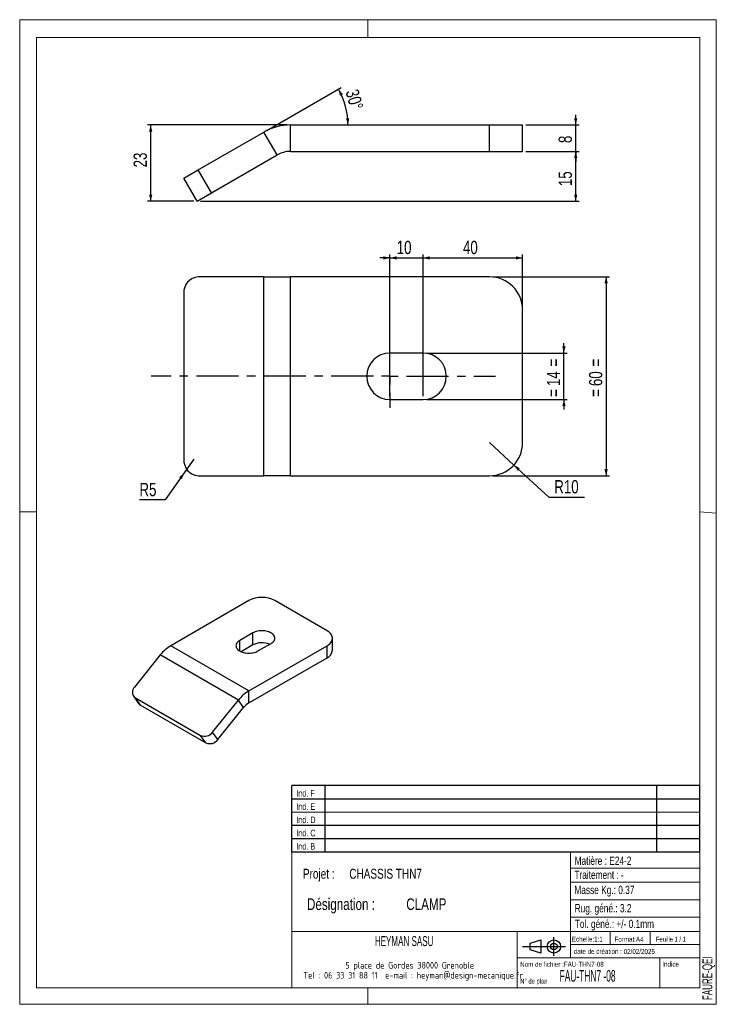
# Model space of a CAD drawing. Header units: millimetres. Extents: x 0 to 210, y 0 to 297.
import ezdxf

# ---------------------------------------------------------------- set-up
doc = ezdxf.new("R2010")
doc.units = ezdxf.units.MM
doc.linetypes.add('CENTERX2', pattern=[20.32, 12.7, -2.54, 2.54, -2.54])
for name, color, linetype in [('COTES', 1, 'Continuous'), ('NOTES', 6, 'Continuous'), ('TRAIT-MIXTES', 3, 'CENTERX2')]:
    doc.layers.add(name, color=color, linetype=linetype)
doc.layers.add('TRAIT-FORT', color=4, linetype='Continuous', lineweight=25)
doc.styles.add('SLDTEXTSTYLE0', font='TXT', dxfattribs={"width": 0.75})
doc.styles.add('SLDTEXTSTYLE1', font='TXT', dxfattribs={"width": 0.605})
doc.styles.add('SLDTEXTSTYLE2', font='TXT', dxfattribs={"width": 0.692308})
doc.styles.add('SLDTEXTSTYLE3', font='TXT', dxfattribs={"width": 0.7})
doc.styles.add('SLDTEXTSTYLE4', font='TXT', dxfattribs={"width": 0.54034})
doc.styles.add('SLDTEXTSTYLE5', font='ISOCP3', dxfattribs={"width": 0.96})
doc.dimstyles.new('SLDDIMSTYLE0', dxfattribs={"dimtxt": 4, "dimasz": 2, "dimexe": 0, "dimexo": 0.0625, "dimgap": 1, "dimtad": 1, "dimdec": 1, "dimrnd": 1e-09, "dimzin": 12, "dimdsep": 46, "dimtxsty": 'SLDTEXTSTYLE0', "dimsah": 1, "dimcen": 0.09, "dimadec": 0, "dimazin": 3, "dimtfac": 1, "dimtdec": 1, "dimtmove": 0, "dimatfit": 0, "dimfxl": 1, "dimfrac": 2, "dimtolj": 1, "dimtzin": 12, "dimarcsym": 0})
doc.dimstyles.new('SLDDIMSTYLE1', dxfattribs={"dimtxt": 4, "dimasz": 2, "dimexe": 0, "dimexo": 0.0625, "dimgap": 1, "dimtad": 1, "dimdec": 1, "dimrnd": 1e-09, "dimzin": 12, "dimdsep": 46, "dimtxsty": 'SLDTEXTSTYLE0', "dimsah": 1, "dimcen": 0.09, "dimadec": 0, "dimazin": 3, "dimtfac": 1, "dimtdec": 1, "dimtofl": 0, "dimtmove": 0, "dimatfit": 3, "dimfxl": 1, "dimfrac": 2, "dimtolj": 1, "dimtzin": 12, "dimarcsym": 0})
doc.dimstyles.new('SLDDIMSTYLE2', dxfattribs={"dimtxt": 4, "dimasz": 2, "dimexe": 0, "dimexo": 0.0625, "dimgap": 1, "dimtad": 1, "dimdec": 4, "dimzin": 12, "dimdsep": 46, "dimtxsty": 'SLDTEXTSTYLE0', "dimsah": 1, "dimcen": 0.09, "dimazin": 3, "dimtfac": 1, "dimtofl": 0, "dimtmove": 0, "dimatfit": 3, "dimfxl": 1, "dimfrac": 2, "dimtolj": 1, "dimtzin": 12, "dimarcsym": 0})
doc.dimstyles.new('SLDDIMSTYLE3', dxfattribs={"dimtxt": 4, "dimasz": 2, "dimexe": 0, "dimexo": 0.0625, "dimgap": 1, "dimtad": 0, "dimtih": 1, "dimtoh": 1, "dimdec": 1, "dimrnd": 1e-09, "dimzin": 12, "dimdsep": 46, "dimtxsty": 'SLDTEXTSTYLE0', "dimsah": 1, "dimcen": 0, "dimadec": 0, "dimazin": 3, "dimtfac": 1, "dimtdec": 1, "dimtofl": 0, "dimtmove": 0, "dimatfit": 3, "dimfxl": 1, "dimfrac": 2, "dimtolj": 1, "dimtzin": 12, "dimarcsym": 0})

# ---------------------------------------------------------------- blocks, each defined once
blk = doc.blocks.new('Bloc2')
for p, q in [((2.32, 3.8), (5.55, 4.8)), ((2.32, 1.8), (2.32, 3.8)), ((5.55, 4.8), (5.55, 0.8)), ((9.48, 0), (9.48, 5.6)), ((0, 2.8), (12.98, 2.8)), ((5.55, 0.8), (2.32, 1.8))]:
    blk.add_line(p, q)
for radius in [2, 1]:
    blk.add_circle((9.48, 2.8), radius)
blk = doc.blocks.new('TAB MODIFS')
for p, q in [((123, 20), (0, 20)), ((0, 0), (0, 20)), ((10, 20), (10, 0)), ((110, 20), (110, 0)), ((123, 0), (123, 20)), ((0, 16), (123, 16)), ((0, 8), (123, 8)), ((0, 4), (123, 4)), ((0, 0), (123, 0))]:
    blk.add_line(p, q)
at = {"color": 7, "linetype": 'Continuous', "lineweight": 18}
blk.add_line((0, 12), (123, 12), dxfattribs=at)
at = {"color": 7}
for tag in ['AUTOATTR0', 'AUTOATTR1', 'AUTOATTR2', 'AUTOATTR3', 'AUTOATTR4', 'AUTOATTR5', 'AUTOATTR6', 'AUTOATTR7', 'AUTOATTR8', 'AUTOATTR9']:
    blk.add_attdef(tag, (0, 0), '', height=1, dxfattribs=at)
at = {"layer": 'NOTES', "color": 211, "char_height": 2, "attachment_point": 1, "style": 'SLDTEXTSTYLE0'}
for s, insert in [('Ind. F', (1.36, 18.66)), ('Ind. E', (1.36, 14.66)), ('Ind. D', (1.36, 10.66)), ('Ind. C', (1.36, 6.66)), ('Ind. B', (1.36, 2.66))]:
    blk.add_mtext(s, dxfattribs=dict(at, insert=insert))
blk = doc.blocks.new('SW_NOTE_0')
at = {"layer": 'NOTES', "color": 0, "char_height": 3.5, "attachment_point": 1, "style": 'SLDTEXTSTYLE0'}
for s, insert in [('Désignation :', (0, 4.51)), ('CLAMP', (29.93, 4.51))]:
    blk.add_mtext(s, dxfattribs=dict(at, insert=insert))
blk = doc.blocks.new('SW_NOTE_1')
at = {"layer": 'NOTES', "color": 0, "char_height": 3, "attachment_point": 1, "style": 'SLDTEXTSTYLE0'}
for s, insert in [('Projet :', (0, 3.87)), ('CHASSIS THN7', (13.98, 3.87))]:
    blk.add_mtext(s, dxfattribs=dict(at, insert=insert))
blk = doc.blocks.new('SW_NOTE_2')
at = {"layer": 'NOTES', "color": 0, "char_height": 2, "attachment_point": 2, "style": 'SLDTEXTSTYLE5'}
for s, insert in [('5 place de Gordes 38000 Grenoble', (20.94, 2.58)), ('Tel : 06 33 31 88 11  e-mail : heyman@design-mecanique.fr', (22, -0.42))]:
    blk.add_mtext(s, dxfattribs=dict(at, insert=insert))
blk = doc.blocks.new('_D')
at = {"layer": 'COTES', "color": 1, "transparency": 16777216}
for p, q in [((167.6, 265.26), (167.6, 268.26)), ((152.6, 265.26), (168.6, 265.26)), ((167.6, 257.26), (167.6, 265.26)), ((152.6, 257.26), (168.6, 257.26)), ((167.6, 257.26), (167.6, 254.26))]:
    blk.add_line(p, q, dxfattribs=at)
for points in [[(167.6, 265.26), (168.1, 267.26), (167.1, 267.26)], [(167.6, 257.26), (167.1, 255.26), (168.1, 255.26)]]:
    blk.add_solid(points, dxfattribs=at)
at = {"layer": 'COTES', "color": 1, "transparency": 16777216, "insert": (162.44, 259.78), "char_height": 4, "attachment_point": 1, "rotation": 90, "style": 'SLDTEXTSTYLE0'}
blk.add_mtext('8', dxfattribs=at)
blk = doc.blocks.new('_D_1')
at = {"layer": 'COTES', "color": 1, "transparency": 16777216}
for p, q in [((80.6, 265.26), (38.47, 265.26)), ((39.47, 242.26), (39.47, 265.26)), ((52.47, 242.26), (38.47, 242.26))]:
    blk.add_line(p, q, dxfattribs=at)
for points in [[(39.47, 265.26), (38.97, 263.26), (39.97, 263.26)], [(39.47, 242.26), (39.97, 244.26), (38.97, 244.26)]]:
    blk.add_solid(points, dxfattribs=at)
at = {"layer": 'COTES', "color": 1, "transparency": 16777216, "insert": (34.31, 252.45), "char_height": 4, "attachment_point": 1, "rotation": 90, "style": 'SLDTEXTSTYLE0'}
blk.add_mtext('23', dxfattribs=at)
blk = doc.blocks.new('_D_2')
at = {"layer": 'COTES', "color": 1, "transparency": 16777216}
blk.add_line((74.46, 263.62), (96.91, 276.58), dxfattribs=at)
blk.add_arc((77.31, 265.26), 21.64, 360, 30, dxfattribs=at)
for points in [[(96.05, 276.08), (96.52, 274.07), (97.41, 274.53)], [(98.95, 265.26), (99.35, 267.28), (98.35, 267.24)]]:
    blk.add_solid(points, dxfattribs=at)
at = {"layer": 'COTES', "color": 1, "transparency": 16777216, "insert": (102.02, 276.37), "char_height": 4, "attachment_point": 1, "rotation": 285.6699, "style": 'SLDTEXTSTYLE0'}
blk.add_mtext('30°', dxfattribs=at)
blk = doc.blocks.new('_D_3')
at = {"layer": 'COTES', "color": 1, "transparency": 16777216}
for p, q in [((152.6, 257.26), (168.6, 257.26)), ((167.6, 242.26), (167.6, 257.26)), ((54.47, 242.26), (168.6, 242.26))]:
    blk.add_line(p, q, dxfattribs=at)
for points in [[(167.6, 257.26), (167.1, 255.26), (168.1, 255.26)], [(167.6, 242.26), (168.1, 244.26), (167.1, 244.26)]]:
    blk.add_solid(points, dxfattribs=at)
at = {"layer": 'COTES', "color": 1, "transparency": 16777216, "insert": (162.44, 246.8), "char_height": 4, "attachment_point": 1, "rotation": 90, "style": 'SLDTEXTSTYLE0'}
blk.add_mtext('15', dxfattribs=at)
blk = doc.blocks.new('_D_4')
at = {"layer": 'COTES', "color": 1, "transparency": 16777216}
for p, q in [((164.05, 196.43), (164.05, 199.43)), ((122.6, 196.43), (165.05, 196.43)), ((164.05, 182.43), (164.05, 196.43)), ((122.6, 182.43), (165.05, 182.43)), ((164.05, 182.43), (164.05, 179.43))]:
    blk.add_line(p, q, dxfattribs=at)
for points in [[(164.05, 196.43), (164.55, 198.43), (163.55, 198.43)], [(164.05, 182.43), (163.55, 180.43), (164.55, 180.43)]]:
    blk.add_solid(points, dxfattribs=at)
at = {"layer": 'COTES', "color": 1, "transparency": 16777216, "char_height": 4, "attachment_point": 1, "rotation": 90, "style": 'SLDTEXTSTYLE0'}
for s, insert in [('=', (158.9, 192.39)), ('14', (158.9, 186.48)), ('=', (158.9, 183.24))]:
    blk.add_mtext(s, dxfattribs=dict(at, insert=insert))
blk = doc.blocks.new('_D_5')
at = {"layer": 'COTES', "color": 1, "transparency": 16777216}
for p, q in [((111.6, 183.43), (111.6, 226.14)), ((121.6, 183.43), (121.6, 226.14)), ((111.6, 225.14), (108.6, 225.14)), ((111.6, 225.14), (121.6, 225.14)), ((121.6, 225.14), (124.6, 225.14))]:
    blk.add_line(p, q, dxfattribs=at)
for points in [[(111.6, 225.14), (109.6, 225.64), (109.6, 224.64)], [(121.6, 225.14), (123.6, 224.64), (123.6, 225.64)]]:
    blk.add_solid(points, dxfattribs=at)
at = {"layer": 'COTES', "color": 1, "transparency": 16777216, "insert": (113.64, 230.3), "char_height": 4, "attachment_point": 1, "style": 'SLDTEXTSTYLE0'}
blk.add_mtext('10', dxfattribs=at)
blk = doc.blocks.new('_D_6')
at = {"layer": 'COTES', "color": 1, "transparency": 16777216}
for p, q in [((142.6, 219.43), (177.77, 219.43)), ((176.77, 219.43), (176.77, 159.43)), ((142.6, 159.43), (177.77, 159.43))]:
    blk.add_line(p, q, dxfattribs=at)
for points in [[(176.77, 219.43), (176.27, 217.43), (177.27, 217.43)], [(176.77, 159.43), (177.27, 161.43), (176.27, 161.43)]]:
    blk.add_solid(points, dxfattribs=at)
at = {"layer": 'COTES', "color": 1, "transparency": 16777216, "char_height": 4, "attachment_point": 1, "rotation": 90, "style": 'SLDTEXTSTYLE0'}
for s, insert in [('=', (171.61, 192.39)), ('60', (171.61, 186.48)), ('=', (171.61, 183.24))]:
    blk.add_mtext(s, dxfattribs=dict(at, insert=insert))
blk = doc.blocks.new('_D_7')
at = {"layer": 'COTES', "color": 1, "transparency": 16777216}
for p, q in [((141.6, 169.43), (148.96, 162.67)), ((148.96, 162.67), (159.54, 152.96)), ((159.54, 152.96), (170.28, 152.96))]:
    blk.add_line(p, q, dxfattribs=at)
blk.add_solid([(148.96, 162.67), (150.1, 160.95), (150.78, 161.69)], dxfattribs=at)
at = {"layer": 'COTES', "color": 1, "transparency": 16777216, "insert": (161.13, 158.12), "char_height": 4, "attachment_point": 1, "style": 'SLDTEXTSTYLE0'}
blk.add_mtext('R10', dxfattribs=at)
blk = doc.blocks.new('_D_8')
at = {"layer": 'COTES', "color": 1, "transparency": 16777216}
for p, q in [((52.46, 164.43), (49.6, 160.33)), ((49.6, 160.33), (43.87, 152.12)), ((43.87, 152.12), (36.08, 152.12))]:
    blk.add_line(p, q, dxfattribs=at)
blk.add_solid([(49.6, 160.33), (48.04, 158.98), (48.86, 158.41)], dxfattribs=at)
at = {"layer": 'COTES', "color": 1, "transparency": 16777216, "insert": (36.08, 157.27), "char_height": 4, "attachment_point": 1, "style": 'SLDTEXTSTYLE0'}
blk.add_mtext('R5', dxfattribs=at)
blk = doc.blocks.new('_D_9')
at = {"layer": 'COTES', "color": 1, "transparency": 16777216}
for p, q in [((111.6, 199.93), (111.6, 226.14)), ((151.6, 210.43), (151.6, 226.14)), ((111.6, 225.14), (151.6, 225.14))]:
    blk.add_line(p, q, dxfattribs=at)
for points in [[(111.6, 225.14), (113.6, 224.64), (113.6, 225.64)], [(151.6, 225.14), (149.6, 225.64), (149.6, 224.64)]]:
    blk.add_solid(points, dxfattribs=at)
at = {"layer": 'COTES', "color": 1, "transparency": 16777216, "insert": (133.61, 230.3), "char_height": 4, "attachment_point": 1, "style": 'SLDTEXTSTYLE0'}
blk.add_mtext('40', dxfattribs=at)
blk = doc.blocks.new('SW_CENTERMARKSYMBOL_0')
at = {"layer": 'TRAIT-MIXTES', "color": 0}
for p, q in [((0, 5), (0, 9.5)), ((0, 5), (0, 9.5)), ((-5, 0), (-72.02, 0)), ((-5, 0), (-9.5, 0)), ((0, 0), (-2.5, 0)), ((0, 0), (-2.5, 0)), ((0, 0), (0, 2.5)), ((0, 0), (0, 2.5)), ((0, 0), (0, -2.5)), ((0, 0), (2.5, 0)), ((0, 0), (0, -2.5)), ((0, 0), (2.5, 0)), ((5, 0), (9.5, 0)), ((5, 0), (31.85, 0)), ((0, -5), (0, -9.5)), ((0, -5), (0, -9.5))]:
    blk.add_line(p, q, dxfattribs=at)

msp = doc.modelspace()

# ---------------------------------------------------------------- linework, layer by layer
at = {"color": 7, "linetype": 'Continuous', "lineweight": 18}
for p, q in [((-0.01708, 297.00001), (209.98292, 297.00001)), ((-0.01708, 297.00001), (-0.01708, 0.00001)), ((104.98292, 297.00001), (104.98292, 291.62682)), ((209.98292, 297.00001), (209.98292, 0.00001)), ((5.00001, 291.62682), (205.00002, 291.62682)), ((5.00001, 291.62682), (5.00001, 148.50908)), ((205.00002, 291.62682), (204.99989, 5.00007)), ((-0.01708, 148.50908), (5.00001, 148.50908)), ((5.00001, 148.50908), (5.00001, 5.00007)), ((204.99996, 148.51843), (209.98292, 148.1054)), ((5.00001, 67.69225), (5.00001, 5.00007)), ((81.99989, 46.00007), (81.99989, 5.00007)), ((204.99989, 46.00007), (81.99989, 46.00007)), ((165.99989, 46.00007), (165.99989, 14.00007)), ((204.99989, 46.00007), (204.99989, 5.00007)), ((165.99989, 41.1141), (204.99989, 41.1141)), ((165.99989, 36.79806), (204.99989, 36.79806)), ((165.99989, 31.55305), (204.9999, 31.55305)), ((165.99989, 26.26487), (204.99989, 26.26487)), ((81.99989, 22.00007), (204.99989, 22.00007)), ((149.99989, 22.00007), (149.99989, 5.00007)), ((177.99989, 22.00007), (177.99989, 18.00007)), ((189.99989, 22.00007), (189.99989, 18.00007)), ((165.99989, 18.00007), (204.99989, 18.00007)), ((149.99989, 14.00007), (204.99989, 14.00007)), ((192.99989, 14.00007), (192.99989, 5.00007)), ((5.00001, 5.00007), (204.99989, 5.00007)), ((81.99989, 5.00007), (204.99989, 5.00007)), ((104.98292, 0.00001), (104.98292, 5.00007)), ((-0.01708, 0.00001), (209.98292, 0.00001))]:
    msp.add_line(p, q, dxfattribs=at)
at = {"layer": 'TRAIT-FORT', "color": 4, "linetype": 'Continuous', "lineweight": 25}
for p, q in [((81.59553, 257.26051), (81.59553, 265.26051)), ((81.59553, 265.26051), (141.59553, 265.26051)), ((141.59553, 257.26051), (141.59553, 265.26051)), ((141.59553, 265.26051), (151.59553, 265.26051)), ((151.59553, 257.26051), (151.59553, 265.26051)), ((53.8013, 251.68871), (73.59553, 263.11692)), ((77.59553, 256.18871), (73.59553, 263.11692)), ((57.8013, 244.76051), (77.59553, 256.18871)), ((81.59553, 257.26051), (141.59553, 257.26051)), ((141.59553, 257.26051), (151.59553, 257.26051)), ((49.47117, 249.18871), (53.8013, 251.68871)), ((57.8013, 244.76051), (53.8013, 251.68871)), ((53.47117, 242.26051), (49.47117, 249.18871)), ((53.47117, 242.26051), (57.8013, 244.76051)), ((73.59553, 219.43335), (53.8013, 219.43335)), ((73.59553, 159.43335), (73.59553, 219.43335)), ((73.59553, 219.43335), (81.59553, 219.43335)), ((141.59553, 219.43335), (81.59553, 219.43335)), ((81.59553, 159.43335), (81.59553, 219.43335)), ((49.47117, 214.43335), (49.47117, 164.43335)), ((151.59553, 169.43335), (151.59553, 209.43335)), ((121.59553, 196.43335), (111.59553, 196.43335)), ((111.59553, 182.43335), (121.59553, 182.43335)), ((53.8013, 159.43335), (73.59553, 159.43335)), ((81.59553, 159.43335), (73.59553, 159.43335)), ((81.59553, 159.43335), (141.59553, 159.43335)), ((69.06815, 121.76638), (45.49792, 108.15957)), ((92.63837, 112.69517), (76.92489, 121.76638)), ((70.24666, 112.01483), (66.31829, 109.74703)), ((70.24666, 108.38576), (70.24666, 112.01483)), ((94.26556, 106.7983), (94.26556, 110.42737)), ((69.06815, 94.55277), (45.49792, 108.15957)), ((66.31829, 106.57211), (66.31829, 109.74703)), ((70.24666, 108.38576), (66.73992, 106.36136)), ((69.06815, 94.55277), (92.63837, 108.15957)), ((71.81801, 106.57211), (75.74638, 108.83991)), ((92.63837, 104.5305), (92.63837, 108.15957)), ((42.35523, 105.37293), (34.57932, 95.69977)), ((65.92545, 91.76613), (42.35523, 105.37293)), ((69.06815, 90.9237), (92.63837, 104.5305)), ((34.27088, 92.96861), (35.84223, 90.73286)), ((34.84247, 92.4498), (54.48432, 81.1108)), ((36.41382, 90.21405), (34.84247, 92.4498)), ((69.06815, 90.9237), (69.06815, 94.55277)), ((36.41382, 90.21405), (56.05567, 78.87505)), ((58.14954, 82.09297), (65.92545, 91.76613)), ((59.72089, 79.85722), (67.4968, 89.53038)), ((67.4968, 89.53038), (65.92545, 91.76613)), ((56.05567, 78.87505), (54.48432, 81.1108)), ((59.72089, 79.85722), (58.14954, 82.09297))]:
    msp.add_line(p, q, dxfattribs=at)
at = {"layer": 'TRAIT-FORT', "color": 4, "linetype": 'Continuous', "lineweight": 25, "flags": 128}
for points in [[(75.74638, 108.83991), (76.03698, 109.02763), (76.28934, 109.23296), (76.50029, 109.4533), (76.66718, 109.6859), (76.78791, 109.92781), (76.86096, 110.17601), (76.88541, 110.42737), (76.86096, 110.67874), (76.78791, 110.92694), (76.66718, 111.16885), (76.50029, 111.40145), (76.28934, 111.62179), (76.03698, 111.82711), (75.74638, 112.01483), (75.4212, 112.18259), (75.06553, 112.32828), (74.68385, 112.45006), (74.28094, 112.5464), (73.86188, 112.6161), (73.43194, 112.65827), (72.99652, 112.67238), (72.5611, 112.65827), (72.13116, 112.6161), (71.7121, 112.5464), (71.30919, 112.45006), (70.92751, 112.32828), (70.57184, 112.18259), (70.24666, 112.01483)], [(92.63837, 108.15957), (92.98408, 108.37849), (93.29332, 108.61489), (93.56346, 108.86676), (93.79219, 109.13194), (93.97756, 109.40817), (94.11799, 109.69309), (94.21228, 109.98429), (94.25963, 110.27926), (94.25963, 110.57549), (94.21228, 110.87046), (94.11799, 111.16165), (93.97756, 111.44658), (93.79219, 111.72281), (93.56346, 111.98799), (93.29332, 112.23985), (92.98408, 112.47625), (92.63837, 112.69517)], [(66.31829, 109.74703), (66.02769, 109.55931), (65.77533, 109.35399), (65.56438, 109.13365), (65.39749, 108.90105), (65.27676, 108.65914), (65.20371, 108.41094), (65.17926, 108.15957), (65.20371, 107.90821), (65.27676, 107.66001), (65.39749, 107.41809), (65.56438, 107.1855), (65.77533, 106.96516), (66.02769, 106.75983), (66.31829, 106.57211), (66.64347, 106.40436), (66.99914, 106.25867), (67.38082, 106.13689), (67.78373, 106.04055), (68.20279, 105.97085), (68.63273, 105.92868), (69.06815, 105.91457), (69.50357, 105.92868), (69.93351, 105.97085), (70.35257, 106.04055), (70.75547, 106.13689), (71.13716, 106.25867), (71.49283, 106.40436), (71.81801, 106.57211)]]:
    msp.add_lwpolyline(points, dxfattribs=at)
at = {"layer": 'TRAIT-FORT', "color": 4, "linetype": 'Continuous', "lineweight": 25}
for centre, radius, start, end in [((81.59553, 249.26051), 16, 90, 120), ((81.59553, 249.26051), 8, 90, 120), ((54.16214, 214.74585), 4.70137, 94.4019497, 183.811261), ((141.59553, 209.43335), 10, 0, 90), ((111.59553, 189.43335), 7, 90, 270), ((121.59553, 189.43335), 7, 270, 90), ((141.59553, 169.43335), 10, 270, 0), ((54.16214, 164.12085), 4.70137, 176.1887389, 265.5980503), ((72.99652, 114.20522), 8.52075, 62.5460282, 117.4539718), ((51.47539, 98.25293), 11.57029, 121.1058993, 142.0212651), ((73.0135, 103.0025), 6.05268, 67.5512574, 117.2017764), ((91.5242, 107.04761), 2.75267, 293.8761476, 354.8037114), ((36.0443, 94.18275), 2.10892, 134.0003585, 235.2579509), ((75.04561, 84.64613), 11.57029, 121.1058994, 142.0212651), ((37.29635, 91.76063), 1.78066, 215.2527085, 240.2894608), ((72.05688, 85.97038), 5.78515, 121.1058993, 142.0212652), ((55.70991, 83.86714), 3.01653, 246.0279574, 323.9743147), ((57.28126, 81.63139), 3.01653, 246.0279575, 323.9743147)]:
    msp.add_arc(centre, radius, start, end, dxfattribs=at)

# ---------------------------------------------------------------- block references
for name, p in [('TAB MODIFS', (81.99345, 45.98993)), ('Bloc2', (151.5598, 14.63436))]:
    msp.add_blockref(name, p)
at = {"layer": 'NOTES', "color": 211}
for name, p in [('SW_NOTE_1', (85.36713, 37.00908)), ('SW_NOTE_0', (86.5923, 27.44498)), ('SW_NOTE_2', (96.62542, 10.19141))]:
    msp.add_blockref(name, p, dxfattribs=at)
at = {"layer": 'TRAIT-MIXTES', "color": 3}
msp.add_blockref('SW_CENTERMARKSYMBOL_0', (111.59553, 189.43335), dxfattribs=at)

# ---------------------------------------------------------------- texts
at = {"layer": 'NOTES', "color": 211}
for s, insert, char_height, attachment_point, style in [('Matière : E24-2', (167.26638, 44.55517), 2.5, 1, 'SLDTEXTSTYLE0'), ('Traitement : -', (167.1954, 40.31783), 2.5, 1, 'SLDTEXTSTYLE0'), ('Masse Kg.: 0.37', (167.1954, 35.75001), 2.5, 1, 'SLDTEXTSTYLE0'), ('Rug. géné.: 3.2', (167.28463, 30.23562), 2.5, 1, 'SLDTEXTSTYLE0'), ('Tol. géné.: +/- 0.1mm', (167.32348, 25.4994), 2.5, 1, 'SLDTEXTSTYLE0'), ('HEYMAN SASU', (115.8788, 20.57008), 3, 2, 'SLDTEXTSTYLE1'), ('Echelle:1:1', (166.45335, 20.40482), 1.5, 1, 'SLDTEXTSTYLE0'), ('Format:A4', (179.28917, 20.38022), 1.5, 1, 'SLDTEXTSTYLE0'), ('Feuille 1 / 1', (191.80627, 20.38405), 1.5, 1, 'SLDTEXTSTYLE2'), ('date de création : 02/02/2025', (167.00885, 16.69482), 1.5, 1, 'SLDTEXTSTYLE0'), ('Nom de fichier :FAU-THN7-08', (150.85229, 12.81543), 1.5, 1, 'SLDTEXTSTYLE0'), ('Indice', (193.69258, 12.86023), 1.5, 1, 'SLDTEXTSTYLE0'), ('FAU-THN7 -08', (162.75595, 10.32954), 3.5, 1, 'SLDTEXTSTYLE4'), ('N° de plan', (150.87802, 7.76509), 1.5, 1, 'SLDTEXTSTYLE3')]:
    msp.add_mtext(s, dxfattribs=dict(at, insert=insert, char_height=char_height, attachment_point=attachment_point, style=style))
at = {"layer": 'NOTES', "color": 211, "insert": (205.79594, 1.25642), "char_height": 3, "attachment_point": 1, "rotation": 90, "style": 'SLDTEXTSTYLE1'}
msp.add_mtext('FAURE-QEI', dxfattribs=at)

# ---------------------------------------------------------------- dimensions: what is measured, and where the dimension line sits
at = {"layer": 'COTES', "color": 1}
dim = msp.add_angular_dim_2l(base=(98.20871, 270.86075), line1=((73.59553, 263.11692), (49.47117, 249.18871)), line2=((81.59553, 265.26051), (151.59553, 265.26051)), dimstyle='SLDDIMSTYLE2', dxfattribs=at)
dim.commit()
dim.dimension.update_dxf_attribs({"geometry": '_D_2', "text_midpoint": (98.14181, 271.10473), "dimtype": 162})
for base, p1, p2, angle, dimstyle, picture, middle in [((167.59553, 265.26051), (151.59553, 257.26051), (151.59553, 265.26051), 90, 'SLDDIMSTYLE0', '_D', (167.59553, 261.26051)), ((39.47117, 265.26051), (53.47117, 242.26051), (81.59553, 265.26051), 90, 'SLDDIMSTYLE1', '_D_1', (39.47117, 255.40071)), ((167.59553, 257.26051), (53.47117, 242.26051), (151.59553, 257.26051), 90, 'SLDDIMSTYLE1', '_D_3', (167.59553, 249.76051)), ((151.59553, 225.14327), (111.59553, 198.93335), (151.59553, 209.43335), 0, 'SLDDIMSTYLE1', '_D_9', (136.57035, 225.14327))]:
    dim = msp.add_linear_dim(base=base, p1=p1, p2=p2, angle=angle, dimstyle=dimstyle, dxfattribs=at)
    dim.commit()
    dim.dimension.update_dxf_attribs({"geometry": picture, "text_midpoint": middle, "dimtype": 160})
dim = msp.add_linear_dim(base=(121.59553, 225.14327), p1=(111.59553, 182.43335), p2=(121.59553, 182.43335), dimstyle='SLDDIMSTYLE0', dxfattribs=at)
dim.commit()
dim.dimension.update_dxf_attribs({"geometry": '_D_5', "text_midpoint": (116.59553, 225.14327), "dimtype": 160})
for base, p1, p2, dimstyle, picture, middle in [((173.59553, 159.43335), (141.59553, 219.43335), (141.59553, 159.43335), 'SLDDIMSTYLE1', '_D_6', (173.59553, 189.43335)), ((160.87633, 196.43335), (121.59553, 182.43335), (121.59553, 196.43335), 'SLDDIMSTYLE0', '_D_4', (160.87633, 189.43335))]:
    dim = msp.add_linear_dim(base=base, p1=p1, p2=p2, angle=90, text='=<>=', dimstyle=dimstyle, dxfattribs=at)
    dim.commit()
    dim.dimension.update_dxf_attribs({"geometry": picture, "text_midpoint": middle, "dimtype": 160})
for center, mpoint, picture, middle in [((141.59553, 169.43335), (148.96341, 162.67212), '_D_7', (165.70582, 156.13833)), ((52.45593, 164.43335), (49.59598, 160.33205), '_D_8', (39.18213, 155.29121))]:
    dim = msp.add_radius_dim(center=center, mpoint=mpoint, dimstyle='SLDDIMSTYLE3', dxfattribs=at)
    dim.commit()
    dim.dimension.update_dxf_attribs({"geometry": picture, "text_midpoint": middle, "dimtype": 164})

doc.saveas('drawing.dxf')
